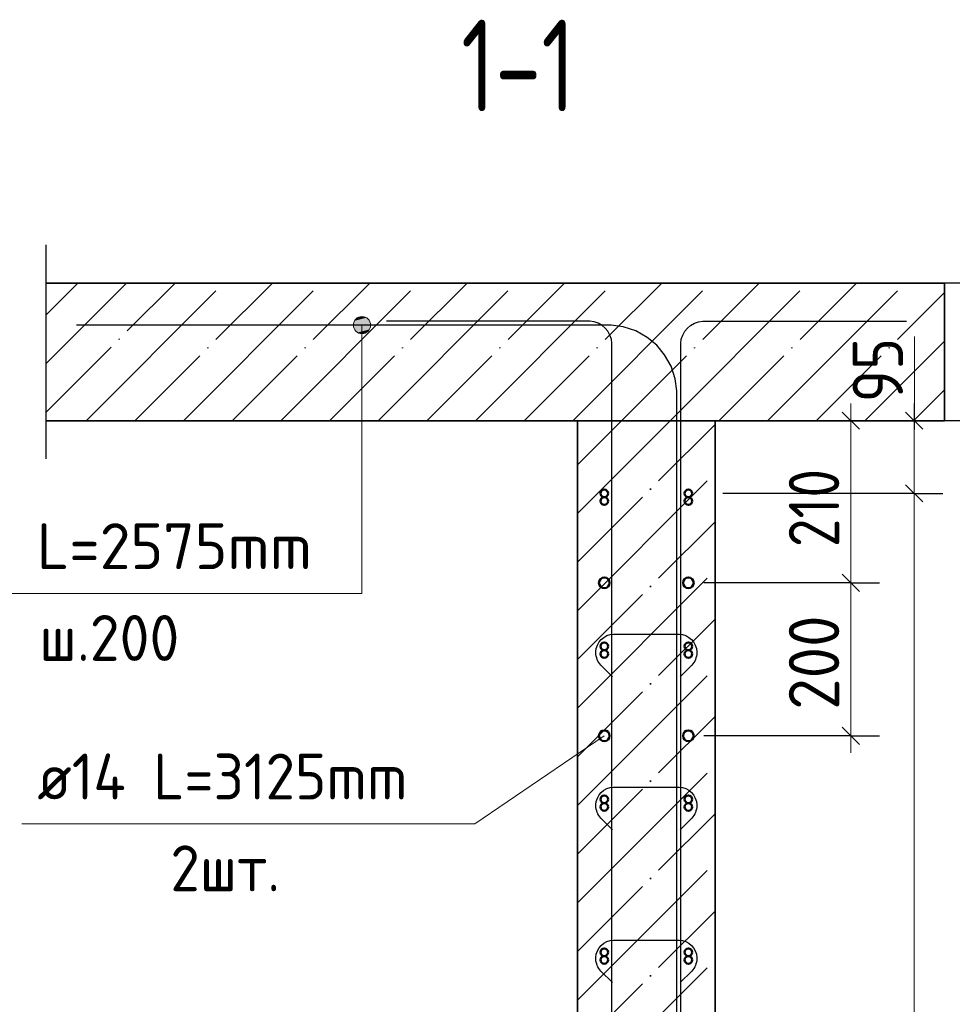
# Model space of a CAD drawing. Header units: millimetres. Extents: x -49773 to 2322955, y -3321 to 58485.
# Tile 119 of 256: x 540214 to 544279, y 26802 to 31094. Entities that reach past the tile are written whole.
import ezdxf

# ---------------------------------------------------------------- set-up
doc = ezdxf.new("R2010")
doc.units = ezdxf.units.MM
doc.linetypes.add('______11', pattern=[500, 400, -50, 0, -50])
doc.linetypes.add('______5', pattern=[1100, 800, -100, 100, -100])
for name, color, linetype, lineweight in [('Standard', 7, 'Continuous', 25), ('Арм.стержн. Арматура края', 96, 'Continuous', 35), ('Арм.стержн. вертикальными 1', 22, 'Continuous', 35), ('Арм.стержн.горизонт. 1', 180, 'Continuous', 35), ('Арм.стержн.горизонт. 2', 202, 'Continuous', 35), ('Перекрытие_ общее', 7, 'Continuous', 35), ('Размерная линия_ общее', 7, 'Continuous', 13), ('Стена_ общее', 7, 'Continuous', 35)]:
    doc.layers.add(name, color=color, linetype=linetype, lineweight=lineweight)
doc.layers.add('Арм.стержн. вертикальными 2', color=7, linetype='Continuous', lineweight=35, true_color=0x006e00)
doc.layers.add('Арм.стержн.Стяжки', color=7, linetype='Continuous', lineweight=35, true_color=0x501e0f)
doc.styles.add('ISOCPEUR', font='txt')

msp = doc.modelspace()

# ---------------------------------------------------------------- hatches: boundary and pattern name
at = {"layer": 'Арм.стержн. вертикальными 2', "linetype": 'Continuous', "lineweight": 13, "transparency": 33554687}
for points in [[(541673.8, 29781.5), (541738.3, 29781.5), (541724.8, 29795)], [(541673.8, 29781.5), (541724.8, 29795), (541687.3, 29795)], [(541687.3, 29795), (541724.8, 29795), (541706, 29800.3)], [(541668.5, 29762.8), (541743.5, 29762.8), (541738.3, 29781.5)], [(541668.5, 29762.8), (541738.3, 29781.5), (541673.8, 29781.5)], [(541673.8, 29744), (541743.5, 29762.8), (541668.5, 29762.8)], [(541673.8, 29744), (541738.3, 29744), (541743.5, 29762.8)], [(541687.3, 29730.5), (541738.3, 29744), (541673.8, 29744)], [(541687.3, 29730.5), (541724.8, 29730.5), (541738.3, 29744)], [(541724.8, 29730.5), (541687.3, 29730.5), (541706, 29725.3)]]:
    msp.add_hatch(color=7, dxfattribs=at).paths.add_polyline_path(points)

# ---------------------------------------------------------------- linework, layer by layer
at = {"layer": 'Standard', "color": 7, "linetype": 'Continuous', "lineweight": 25, "transparency": 33554687}
msp.add_line((540329.6, 29179.4), (540329.6, 30112.8), dxfattribs=at)
at = {"layer": 'Standard', "color": 253, "linetype": '______11', "lineweight": 13, "true_color": 0xababab, "transparency": 33554687}
for p, q in [((540329.6, 29808), (540467.6, 29946.1)), ((540329.6, 29383.8), (540891.9, 29946.1)), ((540716.2, 29346.1), (541316.2, 29946.1)), ((541140.4, 29346.1), (541740.4, 29946.1)), ((541564.7, 29346.1), (542164.7, 29946.1)), ((541989, 29346.1), (542589, 29946.1)), ((542413.2, 29346.1), (543013.2, 29946.1)), ((542837.5, 29346.1), (543437.5, 29946.1)), ((543261.8, 29346.1), (543861.7, 29946.1)), ((543686, 29346.1), (544245.5, 29905.6)), ((544110.3, 29346.1), (544245.5, 29481.3))]:
    msp.add_line(p, q, dxfattribs=at)
at = {"layer": 'Standard', "color": 253, "linetype": '______5', "lineweight": 13, "true_color": 0xababab, "transparency": 33554687}
for p, q in [((540329.6, 29595.9), (540679.8, 29946.1)), ((540504, 29346.1), (541104, 29946.1)), ((540928.3, 29346.1), (541528.3, 29946.1)), ((541352.6, 29346.1), (541952.6, 29946.1)), ((541776.8, 29346.1), (542376.8, 29946.1)), ((542201.1, 29346.1), (542801.1, 29946.1)), ((542625.4, 29346.1), (543225.4, 29946.1)), ((543049.6, 29346.1), (543649.6, 29946.1)), ((543473.9, 29346.1), (544073.9, 29946.1)), ((543898.1, 29346.1), (544245.5, 29693.5))]:
    msp.add_line(p, q, dxfattribs=at)
at = {"layer": 'Standard', "color": 7, "linetype": 'Continuous', "lineweight": 35, "transparency": 33554687}
for p, q in [((544245.5, 29946.1), (540329.6, 29946.1)), ((544245.5, 29346.1), (544245.5, 29946.1)), ((540329.6, 29346.1), (542645.5, 29346.1)), ((542645.5, 29346.1), (542645.5, 18712.8)), ((543245.5, 18712.8), (543245.5, 29346.1)), ((543245.5, 29346.1), (544245.5, 29346.1))]:
    msp.add_line(p, q, dxfattribs=at)
at = {"layer": 'Standard', "color": 253, "linetype": '______11', "lineweight": 35, "true_color": 0xababab, "transparency": 33554687}
for p, q in [((542645.5, 29154.1), (542837.5, 29346.1)), ((542645.5, 28729.9), (543245.5, 29329.9)), ((542645.5, 28305.6), (543245.5, 28905.6)), ((542645.5, 27881.4), (543245.5, 28481.3)), ((542645.5, 27457.1), (543245.5, 28057.1)), ((542645.5, 27032.8), (543245.5, 27632.8)), ((542645.5, 26608.6), (543245.5, 27208.6))]:
    msp.add_line(p, q, dxfattribs=at)
at = {"layer": 'Standard', "color": 253, "linetype": '______5', "lineweight": 35, "true_color": 0xababab, "transparency": 33554687}
for p, q in [((542645.5, 28942), (543049.6, 29346.1)), ((542645.5, 28517.7), (543245.5, 29117.7)), ((542645.5, 28093.5), (543245.5, 28693.5)), ((542645.5, 27669.2), (543245.5, 28269.2)), ((542645.5, 27244.9), (543245.5, 27844.9)), ((542645.5, 26820.7), (543245.5, 27420.7)), ((542645.5, 26396.4), (543245.5, 26996.4))]:
    msp.add_line(p, q, dxfattribs=at)
at = {"layer": 'Арм.стержн. Арматура края', "color": 4, "linetype": 'Continuous', "lineweight": 50, "transparency": 33554687}
for centre in [(542762.3, 28996.1), (543128.9, 28996.1), (542762.3, 28329.4), (543128.9, 28329.4), (542762.3, 27662.8), (543128.9, 27662.8), (542762.3, 26996.1), (543128.9, 26996.1)]:
    msp.add_circle(centre, 16.7, dxfattribs=at)
at = {"layer": 'Арм.стержн. вертикальными 1', "color": 4, "linetype": 'Continuous', "lineweight": 25, "transparency": 33554687}
for points in [[(542795.6, 18729.4), (542795.6, 29683.8), (542793.1, 29701.5), (542787.1, 29719.7), (542777.8, 29736.4), (542766.3, 29750.1), (542752.6, 29761.6), (542735.9, 29771), (542717.7, 29777), (542700, 29779.4), (541812.3, 29779.4)], [(542795.6, 18729.4), (542795.6, 29683.8), (542793.1, 29701.5), (542787.1, 29719.7), (542777.8, 29736.4), (542766.3, 29750.1), (542752.6, 29761.6), (542735.9, 29771), (542717.7, 29777), (542700, 29779.4), (541812.3, 29779.4)], [(543095.6, 18729.4), (543095.6, 29683.8), (543098.1, 29701.5), (543104.1, 29719.7), (543113.4, 29736.4), (543124.9, 29750.1), (543138.6, 29761.6), (543155.3, 29771), (543173.5, 29777), (543191.2, 29779.4), (544078.9, 29779.4)], [(543095.6, 18729.4), (543095.6, 29683.8), (543098.1, 29701.5), (543104.1, 29719.7), (543113.4, 29736.4), (543124.9, 29750.1), (543138.6, 29761.6), (543155.3, 29771), (543173.6, 29777), (543191.2, 29779.4), (544078.9, 29779.4)]]:
    msp.add_lwpolyline(points, dxfattribs=at)
at = {"layer": 'Арм.стержн. вертикальными 2', "color": 7, "linetype": 'Continuous', "lineweight": 13, "transparency": 33554687}
for p, q in [((541706, 29800.3), (541706, 29800.3)), ((541668.5, 29762.8), (541668.5, 29762.8)), ((541706, 28592.6), (541706, 29762.8)), ((541743.5, 29762.8), (541743.5, 29762.8)), ((541706, 29725.3), (541706, 29725.3)), ((539672.7, 28592.6), (541706, 28592.6))]:
    msp.add_line(p, q, dxfattribs=at)
at = {"layer": 'Арм.стержн. вертикальными 2', "color": 33, "linetype": 'Continuous', "lineweight": 25, "true_color": 0xf0a546, "transparency": 33554687}
msp.add_lwpolyline([(543078.9, 23796.1), (543078.9, 29475.8), (543071.5, 29528.9), (543053.5, 29583.6), (543025.4, 29633.8), (542991.1, 29674.9), (542949.9, 29709.2), (542899.7, 29737.4), (542845.1, 29755.4), (542792, 29762.8), (540462.3, 29762.8)], dxfattribs=at)
msp.add_lwpolyline([(543078.9, 23796.1), (543078.9, 29475.8), (543071.5, 29528.9), (543053.5, 29583.6), (543025.4, 29633.8), (542991.1, 29674.9), (542949.9, 29709.2), (542899.7, 29737.4), (542845.1, 29755.4), (542792, 29762.8), (540462.3, 29762.8)], dxfattribs=at)
at = {"layer": 'Арм.стержн. вертикальными 2', "color": 7, "linetype": 'Continuous', "lineweight": 13, "transparency": 33554687}
msp.add_circle((541706, 29762.8), 37.5, dxfattribs=at)
at = {"layer": 'Арм.стержн.горизонт. 1', "color": 4, "linetype": 'Continuous', "lineweight": 50, "transparency": 33554687}
for centre in [(542762.3, 29029.4), (543128.9, 29029.4), (542762.3, 28362.8), (543128.9, 28362.8), (542762.3, 27696.1), (543128.9, 27696.1), (542762.3, 27029.4), (543128.9, 27029.4)]:
    msp.add_circle(centre, 16.7, dxfattribs=at)
at = {"layer": 'Арм.стержн.горизонт. 2', "color": 7, "linetype": 'Continuous', "lineweight": 13, "transparency": 33554687}
for p, q in [((542197.6, 27588.6), (542762.3, 27973)), ((540224.2, 27588.6), (542197.6, 27588.6))]:
    msp.add_line(p, q, dxfattribs=at)
at = {"layer": 'Арм.стержн.горизонт. 2', "color": 211, "linetype": 'Continuous', "lineweight": 50, "true_color": 0xff54ff, "transparency": 33554687}
for centre in [(542762.3, 28639.6), (543128.9, 28639.6), (542762.3, 27973), (543128.9, 27973)]:
    msp.add_circle(centre, 23.3, dxfattribs=at)
at = {"layer": 'Арм.стержн.Стяжки', "color": 40, "linetype": 'Continuous', "lineweight": 25, "transparency": 33554687}
for points in [[(542798.2, 28230.3), (542747.8, 28280.7), (542743, 28286.3), (542738.6, 28292.4), (542734.8, 28298.8), (542731.7, 28305.5), (542729.2, 28312.4), (542727.3, 28319.6), (542726.1, 28327), (542725.6, 28334.3), (542725.6, 28339.6), (542727.6, 28353.7), (542732.4, 28368.3), (542739.9, 28381.7), (542749, 28392.7), (542760, 28401.8), (542773.4, 28409.3), (542788, 28414.1), (542802.1, 28416.1), (543089.1, 28416.1), (543103.2, 28414.1), (543117.8, 28409.3), (543131.2, 28401.8), (543142.2, 28392.7), (543151.3, 28381.7), (543158.8, 28368.3), (543163.6, 28353.7), (543165.6, 28339.6), (543165.6, 28334.3), (543165.1, 28327), (543163.9, 28319.6), (543162, 28312.4), (543159.5, 28305.5), (543156.4, 28298.8), (543152.6, 28292.4), (543148.2, 28286.3), (543143.4, 28280.7), (543093, 28230.3)], [(542798.2, 27563.6), (542747.8, 27614.1), (542743, 27619.6), (542738.6, 27625.7), (542734.8, 27632.1), (542731.7, 27638.8), (542729.2, 27645.7), (542727.3, 27653), (542726.1, 27660.3), (542725.6, 27667.7), (542725.6, 27672.9), (542727.6, 27687.1), (542732.4, 27701.6), (542739.9, 27715), (542749, 27726), (542760, 27735.2), (542773.4, 27742.6), (542788, 27747.4), (542802.1, 27749.4), (543089.1, 27749.4), (543103.2, 27747.4), (543117.8, 27742.6), (543131.2, 27735.2), (543142.2, 27726), (543151.3, 27715), (543158.8, 27701.6), (543163.6, 27687.1), (543165.6, 27672.9), (543165.6, 27667.7), (543165.1, 27660.3), (543163.9, 27653), (543162, 27645.7), (543159.5, 27638.8), (543156.4, 27632.1), (543152.6, 27625.7), (543148.2, 27619.6), (543143.4, 27614.1), (543093, 27563.6)], [(542798.2, 26897), (542747.8, 26947.4), (542743, 26953), (542738.6, 26959), (542734.8, 26965.5), (542731.7, 26972.1), (542729.2, 26979.1), (542727.3, 26986.3), (542726.1, 26993.7), (542725.6, 27001), (542725.6, 27006.2), (542727.6, 27020.4), (542732.4, 27035), (542739.9, 27048.4), (542749, 27059.3), (542760, 27068.5), (542773.4, 27076), (542788, 27080.8), (542802.1, 27082.7), (543089.1, 27082.7), (543103.2, 27080.8), (543117.8, 27076), (543131.2, 27068.5), (543142.2, 27059.3), (543151.3, 27048.4), (543158.8, 27035), (543163.6, 27020.4), (543165.6, 27006.2), (543165.6, 27001), (543165.1, 26993.7), (543163.9, 26986.3), (543162, 26979.1), (543159.5, 26972.1), (543156.4, 26965.5), (543152.6, 26959), (543148.2, 26953), (543143.4, 26947.4), (543093, 26897)]]:
    msp.add_lwpolyline(points, dxfattribs=at)
at = {"layer": 'Перекрытие_ общее', "color": 7, "linetype": 'Continuous', "lineweight": 13, "transparency": 33554687}
msp.add_line((542645.5, 29346.1), (543245.5, 29346.1), dxfattribs=at)
at = {"layer": 'Размерная линия_ общее', "color": 253, "linetype": 'Continuous', "lineweight": -3, "true_color": 0xa0a0a0, "transparency": 33554687}
for p, q in [((544675.4, 29946.1), (543802.1, 29946.1)), ((543836.5, 29346.1), (543312.3, 29346.1)), ((543836.5, 29346.1), (543711.5, 29346.1)), ((543836.5, 29346.1), (543961.5, 29346.1)), ((544113.2, 29346.1), (543988.2, 29346.1)), ((544113.2, 29346.1), (544238.2, 29346.1)), ((544113.2, 29029.4), (543988.2, 29029.4)), ((544113.2, 29029.4), (544238.2, 29029.4)), ((543836.5, 28639.6), (543711.5, 28639.6)), ((543836.5, 28639.6), (543961.5, 28639.6)), ((543836.5, 27973), (543195.6, 27973)), ((543836.5, 27973), (543711.5, 27973)), ((543836.5, 27973), (543961.5, 27973))]:
    msp.add_line(p, q, dxfattribs=at)
at = {"layer": 'Размерная линия_ общее', "color": 7, "linetype": 'Continuous', "lineweight": 13, "transparency": 33554687}
for p, q in [((544114.2, 29426.6), (544114.2, 29712.6)), ((543836.5, 29346.1), (543836.5, 29421.1)), ((544113.2, 29187.8), (544114.2, 29426.6)), ((544113.2, 29346.1), (544113.2, 29421.1)), ((543836.5, 28639.6), (543836.5, 29346.1)), ((544113.2, 29029.4), (544113.2, 29346.1)), ((544113.2, 19029.4), (544113.2, 29029.4)), ((543836.5, 27973), (543836.5, 27898))]:
    msp.add_line(p, q, dxfattribs=at)
at = {"layer": 'Размерная линия_ общее', "color": 7, "linetype": 'Continuous', "lineweight": 25, "transparency": 33554687}
for p, q in [((543874, 29308.6), (543799, 29383.6)), ((544150.7, 29308.6), (544075.7, 29383.6)), ((544150.7, 28991.9), (544075.7, 29066.9)), ((543874, 28602.1), (543799, 28677.1)), ((543874, 27935.5), (543799, 28010.5))]:
    msp.add_line(p, q, dxfattribs=at)
at = {"layer": 'Размерная линия_ общее', "color": 253, "linetype": 'Continuous', "lineweight": -3, "true_color": 0xa0a0a0, "transparency": 33554687}
for points in [[(544113.2, 29346.1), (544097.2, 29346.1), (544097.2, 29346.1), (543395.2, 29346.1)], [(544675.4, 29346.1), (544658.4, 29346.1), (544658.4, 29346.1), (543802.1, 29346.1)], [(544113.2, 29029.4), (544097.1, 29029.4), (544097.1, 29029.4), (543278.5, 29029.4)], [(543836.5, 28639.6), (543819.5, 28639.6), (543819.5, 28639.6), (543195.6, 28639.6)]]:
    msp.add_lwpolyline(points, dxfattribs=at)
at = {"layer": 'Размерная линия_ общее', "color": 7, "linetype": 'Continuous', "lineweight": 13, "transparency": 33554687}
msp.add_lwpolyline([(543836.5, 27973), (543836.5, 28042.5), (543836.5, 28042.5), (543836.5, 28639.6)], dxfattribs=at)
at = {"layer": 'Стена_ общее', "color": 7, "linetype": 'Continuous', "lineweight": 35, "transparency": 33554687}
msp.add_line((543245.5, 29346.1), (542645.5, 29346.1), dxfattribs=at)

# ---------------------------------------------------------------- texts
at = {"layer": 'Standard', "color": 7, "linetype": 'Continuous', "lineweight": 35, "transparency": 33554687, "insert": (542138.2, 30694), "char_height": 400, "width": 827.55, "attachment_point": 7, "style": 'ISOCPEUR'}
msp.add_mtext('\\W0.74;1-1', dxfattribs=at)
at = {"layer": 'Арм.стержн. вертикальными 2', "color": 7, "linetype": 'Continuous', "lineweight": 25, "transparency": 33554687, "char_height": 200, "attachment_point": 7, "style": 'ISOCPEUR'}
for s, insert, width in [('\\W0.98;ø20 L=2575mm ', (539739.3, 28699.3), 1996.969), ('\\W0.95;ш.200 ', (540299.3, 28299.3), 874.662)]:
    msp.add_mtext(s, dxfattribs=dict(at, insert=insert, width=width))
at = {"layer": 'Арм.стержн.горизонт. 2', "color": 7, "linetype": 'Continuous', "lineweight": 25, "transparency": 33554687, "char_height": 200, "attachment_point": 7, "style": 'ISOCPEUR'}
for s, insert, width in [('\\W0.94;ø14 L=3125mm ', (540290.9, 27695.3), 1933.168), ('\\W0.94;2шт. ', (540870.9, 27295.3), 774.193)]:
    msp.add_mtext(s, dxfattribs=dict(at, insert=insert, width=width))
at = {"layer": 'Размерная линия_ общее', "color": 7, "linetype": 'Continuous', "lineweight": 25, "transparency": 33554687, "char_height": 220, "attachment_point": 7, "rotation": 90, "style": 'ISOCPEUR'}
for s, insert, width in [('\\W0.87;95', (544064.2, 29426.6), 403.932), ('\\W0.83;210', (543786.5, 28794.9), 508.571), ('\\W0.91;200', (543786.5, 28086.3), 561.981)]:
    msp.add_mtext(s, dxfattribs=dict(at, insert=insert, width=width))

doc.saveas('drawing.dxf')
